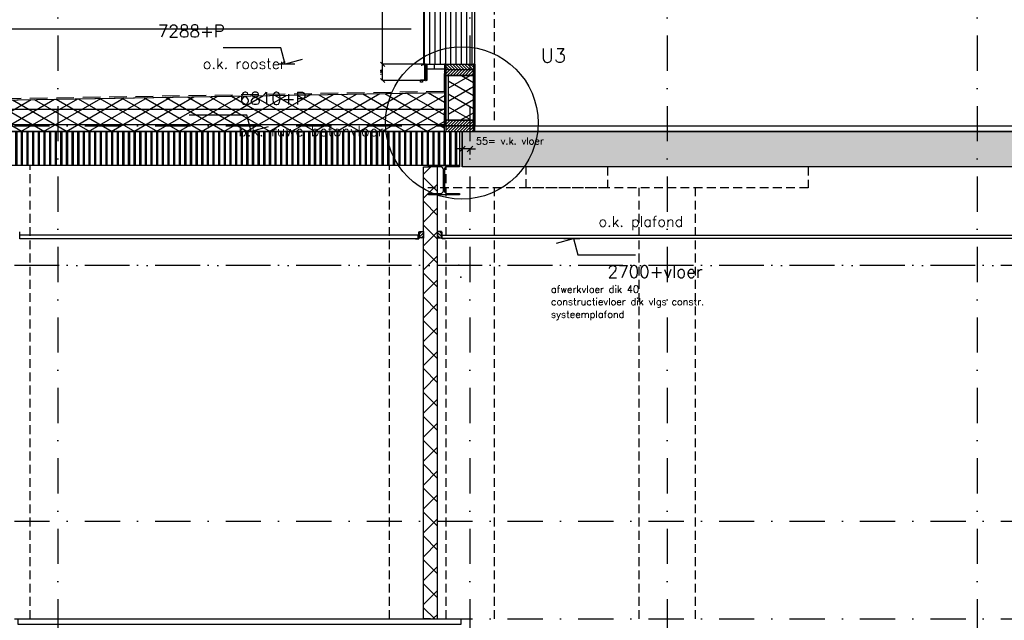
# Model space of a CAD drawing. Extents: x 0 to 317513, y 0 to 193913.
# Tile 5 of 105: x 164827 to 171814, y 95786 to 100050. Entities that reach past the tile are written whole.
import ezdxf

# ---------------------------------------------------------------- set-up
doc = ezdxf.new("R2010")
doc.units = 0
doc.header["$LTSCALE"] = 20
doc.header["$MEASUREMENT"] = 0
doc.header["$PDSIZE"] = -1
for name, pattern in [('DASHDOT', [25, 12.5, -6.25, 0, -6.25]), ('DD1', [2.66667, 1.66667, -0.5, 0, -0.5]), ('HIDDEN', [9.375, 6.25, -3.125]), ('HIDDEN2', [4.6875, 3.125, -1.5625])]:
    doc.linetypes.add(name, pattern=pattern)
doc.layers.get('0').update_dxf_attribs({"linetype": 'CONTINUOUS'})
doc.layers.get('DEFPOINTS').update_dxf_attribs({"linetype": 'CONTINUOUS'})
for name, color, linetype in [('_DETAILNUMMERS', 4, 'CONTINUOUS'), ('_DETAILNUMMERSTEKST', 4, 'CONTINUOUS'), ('A--A21--_F-23-', 9, 'CONTINUOUS'), ('A--A22--_F123-', 9, 'CONTINUOUS'), ('A--A23--_F--3-', 9, 'CONTINUOUS'), ('A--A25--_F--3-', 9, 'CONTINUOUS'), ('A--A28--_F--3-', 7, 'CONTINUOUS'), ('A--A42--_F--3-', 9, 'CONTINUOUS'), ('A--A42--_F-23-', 9, 'CONTINUOUS'), ('A--L13D3_VLOEREN', 3, 'CONTINUOUS'), ('A--L13DC4_VLOEREN', 4, 'HIDDEN'), ('A--L21--', 3, 'CONTINUOUS'), ('A--L21--_F-23-', 4, 'CONTINUOUS'), ('A--L21D1_BUITENWAND', 1, 'CONTINUOUS'), ('A--L21D2_BUITENWAND', 2, 'CONTINUOUS'), ('A--L22--', 3, 'CONTINUOUS'), ('A--L22--_F--3-', 7, 'CONTINUOUS'), ('A--L23--', 7, 'CONTINUOUS'), ('A--L23--_F--3-', 7, 'CONTINUOUS'), ('A--L25--', 7, 'CONTINUOUS'), ('A--L25--_F-23-', 7, 'CONTINUOUS'), ('A--L28--', 7, 'CONTINUOUS'), ('A--L28--_F--3-', 1, 'CONTINUOUS'), ('A--L28DC1_KONSTRUKTIES', 1, 'HIDDEN2'), ('A--L31--', 2, 'CONTINUOUS'), ('A--L35-D2-_PLAFONDS', 2, 'CONTINUOUS'), ('A--L35-D4-_PLAFONDS', 4, 'CONTINUOUS'), ('A--L42--', 7, 'CONTINUOUS'), ('A--L42--_F--3-', 7, 'CONTINUOUS'), ('A--L42--_F-23-', 7, 'CONTINUOUS'), ('A--M$1A-_F123-', 1, 'CONTINUOUS'), ('A--M01A1_MAATVOERING', 1, 'CONTINUOUS'), ('A--M01B1_HOOGTE_MAATV', 1, 'CONTINUOUS'), ('A--T$7A8-_STRAMIEN', 8, 'DASHDOT'), ('A--T01A-25_TEKST', 2, 'CONTINUOUS'), ('A--T01B2_HOOGTE_MAATV', 2, 'CONTINUOUS'), ('A--T01B3_HOOGTE_MAATV', 3, 'CONTINUOUS'), ('STRAMIEN', 8, 'DD1'), ('X--LR---_CP', 7, 'CONTINUOUS')]:
    doc.layers.add(name, color=color, linetype=linetype)
doc.styles.add('ALFA-0_25', font='ROMANS')
doc.styles.add('HIEMSTRA', font='romans.shx')
doc.styles.add('HOOGTEXT', font='ROMANS.shx', dxfattribs={"height": 2.5})
doc.styles.add('MAATLIJN', font='ROMANS')
doc.dimstyles.new('ALFA25', dxfattribs={"dimscale": 0.3, "dimtxt": 50, "dimasz": 100, "dimexe": 0, "dimexo": 0, "dimgap": 2, "dimtad": 1, "dimdec": 0, "dimzin": 0, "dimdsep": 46, "dimtxsty": 'MAATLIJN', "dimblk1": 'OBLIQUE', "dimblk2": 'OBLIQUE', "dimsah": 1, "dimcen": 0, "dimclrd": 1, "dimclre": 1, "dimclrt": 2, "dimadec": 0, "dimazin": 0, "dimtfac": 0.75, "dimtdec": 4, "dimtix": 1, "dimtmove": 2, "dimatfit": 3, "dimldrblk": 'OBLIQUE', "dimfxl": 0, "dimtvp": 1.5, "dimtolj": 1, "dimtzin": 0, "dimarcsym": 0})
doc.dimstyles.new('STANDARD$0', dxfattribs={"dimscale": 50, "dimtxt": 2.5, "dimasz": 2, "dimexe": 2, "dimexo": 0, "dimgap": 2, "dimtad": 1, "dimdec": 0, "dimzin": 0, "dimdsep": 46, "dimtxsty": 'ALFA-0_25', "dimblk1": 'OBLIQUE', "dimblk2": 'OBLIQUE', "dimsah": 1, "dimcen": -3, "dimdle": 2, "dimclrd": 1, "dimclre": 1, "dimclrt": 2, "dimadec": 0, "dimazin": 0, "dimtfac": 0.666667, "dimtofl": 0, "dimtmove": 2, "dimatfit": 3, "dimldrblk": 'OBLIQUE', "dimfxl": 0, "dimtvp": 0.833333, "dimtolj": 1, "dimtzin": 0, "dimarcsym": 0})

# ---------------------------------------------------------------- blocks, each defined once
blk = doc.blocks.new('*U909')
at = {"layer": 'A--L23--_F--3-', "color": 2, "linetype": 'Continuous'}
blk.add_lwpolyline([(0, 0), (0, -20), (-16034, -20), (-16034, 0)], dxfattribs=at)
blk = doc.blocks.new('Q020259-')
at = {"layer": 'A--A25--_F--3-'}
h = blk.add_hatch(dxfattribs=at)
h.set_pattern_fill('ALFALINE', color=256, scale=15, style=0, pattern_type=2)
h.set_pattern_definition([(45, (0, 0), (-10.6066, 10.6066), [])])
h.paths.add_polyline_path([(0, 0), (0, 46), (28, 46), (28, 0)])
at = {"layer": 'A--L25--_F-23-', "color": 2, "linetype": 'Continuous'}
blk.add_lwpolyline([(0, 0), (0, 46), (28, 46), (28, 0)], close=True, dxfattribs=at)
at = {"layer": 'X--LR---_CP'}
for p in [(0, 0), (0, 0), (28, 0)]:
    blk.add_point(p, dxfattribs=at)
blk = doc.blocks.new('_OBLIQUE')
at = {"color": 0, "linetype": 'ByBlock'}
blk.add_line((-0.5, -0.5), (0.5, 0.5), dxfattribs=at)
blk = doc.blocks.new('*D276')
at = {"color": 1, "linetype": 'ByBlock'}
for p, q in [((167967.4, 102662.9), (167927.4, 102662.9)), ((167967.4, 102665.8), (167967.4, 102622.9)), ((168022.3, 102662.9), (167967.4, 102662.9)), ((168022.3, 102665.8), (168022.3, 102622.9)), ((168022.3, 102662.9), (168062.3, 102662.9))]:
    blk.add_line(p, q, dxfattribs=at)
at = {"layer": 'DEFPOINTS', "color": 0, "linetype": 'ByBlock'}
for p in [(167967.4, 102665.8), (167967.4, 102662.9), (168022.3, 102665.8)]:
    blk.add_point(p, dxfattribs=at)
at = {"color": 1, "linetype": 'ByBlock', "xscale": 40, "yscale": 40, "zscale": 40}
blk.add_blockref('_OBLIQUE', (167967.4, 102662.9), dxfattribs=at)
at = {"color": 1, "linetype": 'ByBlock', "xscale": 40, "yscale": 40, "zscale": 40, "rotation": 180}
blk.add_blockref('_OBLIQUE', (168022.3, 102662.9), dxfattribs=at)
at = {"color": 2, "linetype": 'ByBlock', "insert": (168305.3, 102719.4), "char_height": 50, "attachment_point": 5, "style": 'ALFA-0_25'}
blk.add_mtext('\\A1;55= v.k. vloer', dxfattribs=at)
blk = doc.blocks.new('HOOGTEP')
at = {"layer": 'A--M01A1_MAATVOERING'}
for p, q in [((0, 0), (0.62, 2.33)), ((0.62, 2.33), (8.79, 2.33)), ((-2.41, 0.65), (0, 0))]:
    blk.add_line(p, q, dxfattribs=at)
at = {"layer": 'A--M01B1_HOOGTE_MAATV'}
blk.add_line((-1.38, 0), (0.91, 0), dxfattribs=at)
at = {"layer": 'A--T01B2_HOOGTE_MAATV', "style": 'HOOGTEXT', "flags": 4}
blk.add_attdef('TEKST', (1.84, -0.67), '', height=1.5, dxfattribs=at)
at = {"layer": 'A--T01B3_HOOGTE_MAATV', "style": 'HOOGTEXT', "flags": 4}
blk.add_attdef('HOOGTE', (1.67, 3.82), '', height=1.75, dxfattribs=at)
blk = doc.blocks.new('*U705')
at = {"layer": 'A--A22--_F123-', "linetype": 'Continuous'}
h = blk.add_hatch(dxfattribs=at)
h.set_pattern_fill('ALFAKRS', color=256, scale=120, style=0)
h.set_pattern_definition([(45, (-167742.16, -95795.9), (-84.852814, 84.852814), []), (135, (-167742.16, -95795.9), (-84.852814, -84.852814), [])])
h.paths.add_polyline_path([(0, 0), (-50, 0), (-50, 3210), (0, 3210), (50, 3210), (50, 0)])
at = {"layer": 'A--L22--_F--3-', "color": 3, "linetype": 'Continuous'}
for points in [[(0, 0), (-50, 0), (-50, 3210), (0, 3210)], [(0, 0), (50, 0), (50, 3210), (0, 3210)]]:
    blk.add_lwpolyline(points, dxfattribs=at)
blk = doc.blocks.new('*U704')
at = {"layer": 'A--A42--_F-23-', "linetype": 'Continuous'}
h = blk.add_hatch(dxfattribs=at)
h.set_pattern_fill('ALFALINE', color=256, scale=40, style=0)
h.set_pattern_definition([(45, (-167846.34, -99733.583), (-28.284271, 28.284271), [])])
h.paths.add_polyline_path([(0, 0), (5, 0), (5, -437.7), (0, -437.7), (-5, -437.7), (-5, 0)])
at = {"layer": 'A--L42--_F-23-', "color": 2, "linetype": 'Continuous'}
for points in [[(0, 0), (-5, 0), (-5, -437.7), (0, -437.7)], [(0, 0), (5, 0), (5, -437.7), (0, -437.7)]]:
    blk.add_lwpolyline(points, dxfattribs=at)
blk = doc.blocks.new('*U701')
at = {"layer": 'A--A42--_F-23-', "linetype": 'Continuous'}
h = blk.add_hatch(dxfattribs=at)
h.set_pattern_fill('ALFALINE', color=256, scale=40, style=0)
h.set_pattern_definition([(45, (-168052.34, -99733.583), (-28.284271, 28.284271), [])])
h.paths.add_polyline_path([(0, 0), (5, 0), (5, -437.7), (0, -437.7), (-5, -437.7), (-5, 0)])
at = {"layer": 'A--L42--_F-23-', "color": 2, "linetype": 'Continuous'}
for points in [[(0, 0), (-5, 0), (-5, -437.7), (0, -437.7)], [(0, 0), (5, 0), (5, -437.7), (0, -437.7)]]:
    blk.add_lwpolyline(points, dxfattribs=at)
blk = doc.blocks.new('NH40_196')
at = {"layer": 'A--A25--_F--3-'}
h = blk.add_hatch(dxfattribs=at)
h.set_pattern_fill('ALFALINE', color=256, scale=15, style=0, pattern_type=2)
h.set_pattern_definition([(45, (-6, 0), (-10.6066, 10.6066), [])])
h.paths.add_polyline_path([(0, 0), (0, 196), (40, 196), (40, 0)])
at = {"layer": 'A--L25--_F-23-', "color": 2, "linetype": 'Continuous'}
blk.add_lwpolyline([(0, 0), (0, 196), (40, 196), (40, 0)], close=True, dxfattribs=at)
at = {"layer": 'X--LR---_CP'}
for p in [(0, 0), (0, 0), (40, 0)]:
    blk.add_point(p, dxfattribs=at)
blk = doc.blocks.new('*D680')
at = {"layer": 'A--M$1A-_F123-', "color": 1, "lineweight": -2}
for p, q in [((167689.9, 99733.6), (167402.6, 99733.6)), ((167402.6, 99617.9), (167402.6, 99733.6)), ((167702.3, 99617.9), (167402.6, 99617.9))]:
    blk.add_line(p, q, dxfattribs=at)
at = {"layer": 'DEFPOINTS', "color": 0}
for p in [(167402.6, 99733.6), (167689.9, 99733.6), (167702.3, 99617.9)]:
    blk.add_point(p, dxfattribs=at)
at = {"layer": 'A--M$1A-_F123-', "color": 1, "lineweight": -2, "xscale": 30, "yscale": 30, "zscale": 30}
for p, rotation in [((167402.6, 99733.6), 90), ((167402.6, 99617.9), 270)]:
    blk.add_blockref('_OBLIQUE', p, dxfattribs=dict(at, rotation=rotation))
at = {"layer": 'A--M$1A-_F123-', "color": 2, "insert": (167394.5, 99675.8), "char_height": 15, "attachment_point": 5, "rotation": 90, "style": 'MAATLIJN'}
blk.add_mtext('\\A1;116', dxfattribs=at)
blk = doc.blocks.new('*D681')
at = {"layer": 'A--M$1A-_F123-', "color": 1, "lineweight": -2}
for p, q in [((167689.9, 101768.6), (167402.6, 101768.6)), ((167402.6, 99733.6), (167402.6, 101768.6)), ((167689.9, 99733.6), (167402.6, 99733.6))]:
    blk.add_line(p, q, dxfattribs=at)
at = {"layer": 'DEFPOINTS', "color": 0}
for p in [(167402.6, 101768.6), (167689.9, 101768.6), (167689.9, 99733.6)]:
    blk.add_point(p, dxfattribs=at)
at = {"layer": 'A--M$1A-_F123-', "color": 1, "lineweight": -2, "xscale": 30, "yscale": 30, "zscale": 30}
for p, rotation in [((167402.6, 101768.6), 90), ((167402.6, 99733.6), 270)]:
    blk.add_blockref('_OBLIQUE', p, dxfattribs=dict(at, rotation=rotation))
at = {"layer": 'A--M$1A-_F123-', "color": 2, "insert": (167394.5, 100751.1), "char_height": 15, "attachment_point": 5, "rotation": 90, "style": 'MAATLIJN'}
blk.add_mtext('\\A1;2035', dxfattribs=at)
blk = doc.blocks.new('*U699')
at = {"layer": 'A--A42--_F--3-', "linetype": 'Continuous'}
h = blk.add_hatch(dxfattribs=at)
h.set_pattern_fill('ALFALINE', color=256, scale=4, angle=405, style=0)
h.set_pattern_definition([(90, (0, 0), (-4, 1e-15), [])])
h.paths.add_polyline_path([(0, 0), (5, 0), (5, -115.8), (0, -115.8), (-5, -115.8), (-5, 0)])
at = {"layer": 'A--L42--_F--3-', "color": 3, "linetype": 'Continuous'}
for points in [[(0, 0), (-5, 0), (-5, -115.8), (0, -115.8)], [(0, 0), (5, 0), (5, -115.8), (0, -115.8)]]:
    blk.add_lwpolyline(points, dxfattribs=at)
blk = doc.blocks.new('*U698')
at = {"layer": 'A--L23--_F--3-', "color": 2, "linetype": 'Continuous'}
blk.add_lwpolyline([(0, 0), (0, 20), (16034, 20), (16034, 0)], dxfattribs=at)
blk = doc.blocks.new('Q020494-')
at = {"layer": 'A--L28--_F--3-', "color": 4, "linetype": 'Continuous'}
blk.add_lwpolyline([(110, -105), (-110, -105), (-110, -94), (-21.5, -94, 0.414214), (-3.5, -76), (-3.5, 76, 0.414214), (-21.5, 94), (-110, 94), (-110, 105), (110, 105), (110, 94), (21.5, 94, 0.414214), (3.5, 76), (3.5, -76, 0.414214), (21.5, -94), (110, -94)], format="xyb", close=True, dxfattribs=at)
at = {"layer": 'X--LR---_CP', "linetype": 'Continuous'}
for p in [(-3.5, 0), (0, 0), (3.5, 0)]:
    blk.add_point(p, dxfattribs=at)

msp = doc.modelspace()

# ---------------------------------------------------------------- hatches: boundary and pattern name
at = {"layer": 'A--A21--_F-23-'}
h = msp.add_hatch(dxfattribs=at)
h.set_pattern_fill('ALFAISO', color=256, scale=80, angle=270, style=0, pattern_type=2)
h.set_pattern_definition([(150, (234393.484, 202635.11), (-40, -69.28203), []), (210, (234393.484, 202635.11), (40, -69.28203), [])])
h.paths.add_polyline_path([(167949.3, 99653.6), (167867.3, 99653.6), (167867.3, 99335.9), (168047.3, 99335.9), (168047.3, 99653.6), (167949.3, 99653.6), (167973.5, 99653.6)])
h = msp.add_hatch(dxfattribs=at)
h.set_pattern_fill('ALFAISO', color=256, scale=80, angle=270, style=0)
h.set_pattern_definition([(330, (-40, 7e-15), (40, 69.282032), []), (30, (-40, 7e-15), (-40, 69.282032), [])])
h.paths.add_polyline_path([(145328, 99431.5), (146262.8, 99415.7), (146563, 99415.8), (153622.3, 99535.3), (160662.8, 99415.8), (160963, 99415.8), (167841.3, 99532.6), (167840, 99255.9), (145327.9, 99255.9)])
at = {"layer": 'A--A23--_F--3-'}
h = msp.add_hatch(dxfattribs=at)
h.set_pattern_fill('ANSI31', color=1, scale=300, angle=45, style=0)
h.paths.add_polyline_path([(167692.7, 99733.6), (168057.3, 99733.6), (168057.3, 101768.6), (167692.7, 101768.6)])
at = {"layer": 'A--A23--_F--3-', "linetype": 'Continuous'}
h = msp.add_hatch(dxfattribs=at)
h.set_pattern_fill('ALFAPLST', color=256, scale=40, angle=270, style=0)
h.set_pattern_definition([(270, (0, 0), (40, -7e-15), []), (270, (4, -7e-16), (40, -7e-15), []), (270, (8, -1e-15), (40, -7e-15), [])])
h.paths.add_polyline_path([(167947.3, 99015.9), (145228, 99015.9), (145228, 99255.9), (167947.3, 99255.9)])
at = {"layer": 'A--A23--_F--3-'}
h = msp.add_hatch(dxfattribs=at)
h.set_pattern_fill('ALFABET', color=256, scale=40, angle=1, style=0, pattern_type=2)
h.set_pattern_definition([(134, (397244.69, 3500), (172.64155, 166.718), []), (129, (397244.69, 3500), (-287.29845, -20.08986), [30, -330]), (184, (397244.7, 3500), (60.7431, 299.8624), [24, -264]), (78.5486, (397220.74, 3498.33), (-226.55556, 279.77237), [25.49608, -280.45684]), (132.8158, (397246.1, 3580), (-427.9869, -58.74715), [45, -495]), (82.3644, (397210.4, 3575.1), (-367.00786, 396.11265), [38.2441, -420.6852]), (187.8158, (397246.1, 3580), (-367.00755, 396.1129), [36, -396]), (158, (397205.74, 3560.7), (-241.53712, -156.85604), [30, -330]), (213, (397205.74, 3560.7), (-92.24906, 291.7144), [24, -264]), (107.5486, (397185.6, 3547.62), (-333.7863, 134.8581), [25.49608, -280.45684]), (141.5, (397244.69, 3500), (-2.53928, 133.22215), [0, -260.8, 0, -268, 0, -265]), (171.5, (397244.69, 3500), (-102.458415, 159.577135), [0, -152.8, 0, -254.8, 0, -101]), (211.5, (397333.87, 3498.44), (-213.653908, -5.29398), [0, -100, 0, -312, 0, -414]), (221.5, (397373.87, 3497.75), (-232.54011, 44.1071), [0, -130, 0, -207.2, 0, -294]), (221.5, (397373.87, 3497.75), (-232.54011, 44.1071), [0, -130, 0, -207.2, 0, -294])])
h.paths.add_polyline_path([(176022.3, 99005.9), (167967.3, 99005.9), (167967.3, 99255.9), (176022.3, 99255.9)])

# ---------------------------------------------------------------- linework, layer by layer
at = {"layer": '_DETAILNUMMERS'}
msp.add_circle((167964.6, 99317), 541.1, dxfattribs=at)
at = {"layer": 'A--A23--_F--3-'}
msp.add_line((163793.2, 99463.8), (167841.3, 99532.6), dxfattribs=at)
at = {"layer": 'A--A23--_F--3-', "color": 3}
msp.add_lwpolyline([(167692.7, 99733.6), (168057.3, 99733.6), (168057.3, 101768.6), (167692.7, 101768.6)], close=True, dxfattribs=at)
at = {"layer": 'A--A23--_F--3-'}
msp.add_lwpolyline([(167704.3, 99698.6), (167704.3, 99733.6), (168057.3, 99733.6)], dxfattribs=at)
at = {"layer": 'A--L13D3_VLOEREN'}
for p, q in [((145328, 99415.8), (167841.3, 99415.8)), ((145328, 99305.9), (167841.3, 99305.9))]:
    msp.add_line(p, q, dxfattribs=at)
msp.add_lwpolyline([(145328, 99431.5), (146262.8, 99415.7), (146563, 99415.8), (153622.3, 99535.3), (160662.8, 99415.8), (160963, 99415.8), (167841.3, 99532.6), (167840, 99255.9), (145327.9, 99255.9)], close=True, dxfattribs=at)
at = {"layer": 'A--L13DC4_VLOEREN'}
msp.add_lwpolyline([(145338, 99676), (145338, 99441.4), (146262.9, 99425.7), (146562.9, 99425.8), (153622.3, 99545.3), (160662.9, 99425.8), (160962.9, 99425.9), (167841.5, 99542.6), (167841.5, 99694)], dxfattribs=at)
at = {"layer": 'A--L21--'}
msp.add_lwpolyline([(167949.3, 99653.6), (167867.3, 99653.6), (167867.3, 99335.9), (168047.3, 99335.9), (168047.3, 99653.6), (167949.3, 99653.6), (167973.5, 99653.6)], close=True, dxfattribs=at)
at = {"layer": 'A--L21--_F-23-', "linetype": 'Continuous'}
msp.add_line((167967.3, 99255.9), (167967.3, 99005.9), dxfattribs=at)
for points in [[(167947.3, 99015.9), (145228, 99015.9), (145228, 99255.9), (167947.3, 99255.9)], [(176022.3, 99005.9), (167967.3, 99005.9), (167967.3, 99255.9), (176022.3, 99255.9)]]:
    msp.add_lwpolyline(points, close=True, dxfattribs=at)
at = {"layer": 'A--L21D1_BUITENWAND'}
msp.add_line((145382.3, 99985.9), (167604, 99985.9), dxfattribs=at)
at = {"layer": 'A--L21D2_BUITENWAND', "color": 4}
msp.add_lwpolyline([(167686.6, 99613.9), (167686.6, 99606.1), (167672.3, 99606.1), (167672.3, 99623.5), (167702.3, 99623.5), (167702.3, 99724.6, 0.414215), (167698.3, 99728.6), (167681.5, 99728.6, 0.410365), (167679.5, 99726.6), (167679.5, 99721.8)], format="xyb", dxfattribs=at)
at = {"layer": 'A--L23--', "color": 2}
msp.add_lwpolyline([(167957.3, 95755.9), (164816.4, 95755.9), (164816.4, 95795.9), (167957.3, 95795.9)], close=True, dxfattribs=at)
at = {"layer": 'A--L28DC1_KONSTRUKTIES'}
for p, q in [((168197.3, 99335.9), (168197.3, 102545.9)), ((164902.3, 95795.9), (164902.3, 99015.9)), ((167452.3, 95795.9), (167452.3, 99015.9)), ((167852.3, 95795.9), (167852.3, 99015.9)), ((168197.3, 95795.9), (168197.3, 98855.9)), ((169222.3, 95795.9), (169222.3, 98855.9)), ((169622.3, 95795.9), (169622.3, 98855.9))]:
    msp.add_line(p, q, dxfattribs=at)
for points in [[(168997.3, 99005.9), (168997.3, 98855.9), (167722.3, 98855.9)], [(170422.3, 99005.9), (170422.3, 98855.9), (168422.3, 98855.9), (168422.3, 99005.9)]]:
    msp.add_lwpolyline(points, dxfattribs=at)
at = {"layer": 'A--L31--'}
for p, q in [((167768.3, 99733.6), (167768.3, 99701.8)), ((167713.4, 99701.8), (167841.3, 99701.8))]:
    msp.add_line(p, q, dxfattribs=at)
at = {"layer": 'A--L35-D2-_PLAFONDS'}
msp.add_line((167651.5, 98521.1), (167651.5, 98496.1), dxfattribs=at)
for points in [[(167651.5, 98521.1), (164829.1, 98521.1)], [(164829.1, 98496.1), (167651.5, 98496.1)], [(167824.4, 98521.1), (173340.1, 98521.1)], [(173340.1, 98496.1), (167824.4, 98496.1)]]:
    msp.add_lwpolyline(points, dxfattribs=at)
at = {"layer": 'A--L35-D4-_PLAFONDS'}
for p, q in [((164829.1, 98493.9), (164829.1, 98543.9)), ((167659.9, 98493.9), (167659.9, 98543.9)), ((167824.4, 98493.9), (167824.4, 98543.9)), ((164854.1, 98493.9), (164829.1, 98493.9)), ((167634.9, 98493.9), (167659.9, 98493.9)), ((167849.4, 98493.9), (167824.4, 98493.9))]:
    msp.add_line(p, q, dxfattribs=at)
at = {"layer": 'A--T$7A8-_STRAMIEN', "color": 8}
msp.add_line((246123.5, 98304.4), (144211.7, 98304.4), dxfattribs=at)
at = {"layer": 'STRAMIEN', "linetype": 'DASHDOT'}
for p, q in [((165097.3, 109939.1), (165097.3, 90566.6)), ((168022.3, 109939.1), (168022.3, 90566.6)), ((169422.3, 109939.1), (169422.3, 90566.6)), ((171622.3, 109939.1), (171622.3, 90566.6)), ((139283.9, 99295.9), (241970.6, 99295.9)), ((139283.9, 98307.9), (241970.6, 98307.9)), ((139283.9, 96489.1), (241970.6, 96489.1)), ((139283.9, 95795.9), (241970.6, 95795.9))]:
    msp.add_line(p, q, dxfattribs=at)
at = {"layer": 'X--LR---_CP', "color": 1}
msp.add_point((167942.3, 98307.9), dxfattribs=at)
at = {"layer": 'X--LR---_CP'}
msp.add_point((167957.3, 98222.9), dxfattribs=at)

# ---------------------------------------------------------------- block references
ref = msp.add_blockref('HOOGTEP', (166711.5, 99733.9), dxfattribs=dict(xscale=-50, yscale=50, zscale=50))
ref.add_attrib('TEKST', 'o.k. rooster', (166126.7, 99700.3), dxfattribs={"layer": 'A--T01B2_HOOGTE_MAATV', "height": 75, "style": 'HOOGTEXT', "flags": 4})
ref.add_attrib('HOOGTE', '7288+P', (165807.1, 99924.8), dxfattribs={"layer": 'A--T01B3_HOOGTE_MAATV', "height": 87.5, "style": 'HOOGTEXT', "flags": 4})
ref = msp.add_blockref('HOOGTEP', (166470.3, 99255.9), dxfattribs=dict(xscale=-50, yscale=50, zscale=50))
ref.add_attrib('TEKST', 'b.k. ruwe betonvloer', (166378.3, 99222.3), dxfattribs={"layer": 'A--T01B2_HOOGTE_MAATV', "height": 75, "style": 'HOOGTEXT', "flags": 4})
ref.add_attrib('HOOGTE', '6810+P', (166386.6, 99446.9), dxfattribs={"layer": 'A--T01B3_HOOGTE_MAATV', "height": 87.5, "style": 'HOOGTEXT', "flags": 4})
ref = msp.add_blockref('HOOGTEP', (168757.5, 98496.1), dxfattribs=dict(xscale=-50, yscale=50, zscale=50, rotation=180))
ref.add_attrib('TEKST', 'o.k. plafond', (168934.7, 98580.1), dxfattribs={"layer": 'A--T01B2_HOOGTE_MAATV', "height": 75, "style": 'HOOGTEXT', "flags": 4})
ref.add_attrib('HOOGTE', '2700+vloer', (168998.4, 98217.6), dxfattribs={"layer": 'A--T01B3_HOOGTE_MAATV', "height": 87.5, "style": 'HOOGTEXT', "flags": 4})
at = {"layer": 'A--L22--'}
msp.add_blockref('*U705', (167742.2, 95795.9), dxfattribs=at)
at = {"layer": 'A--L23--'}
for name, p in [('*U698', (168056.6, 99275.9)), ('*U909', (184090.6, 99275.9))]:
    msp.add_blockref(name, p, dxfattribs=at)
at = {"layer": 'A--L25--', "rotation": 270}
msp.add_blockref('NH40_196', (167851.3, 99733.6), dxfattribs=at)
at = {"layer": 'A--L25--', "xscale": -1, "rotation": 270}
for p in [(167851.3, 99653.6), (167851.3, 99295.9), (167851.3, 99255.9)]:
    msp.add_blockref('NH40_196', p, dxfattribs=at)
at = {"layer": 'A--L25--'}
msp.add_blockref('Q020259-', (167664.2, 98500.9), dxfattribs=at)
msp.add_blockref('Q020259-', (167664.2, 98500.9), dxfattribs=at)
at = {"layer": 'A--L25--', "xscale": -1}
msp.add_blockref('Q020259-', (167820.2, 98500.9), dxfattribs=at)
msp.add_blockref('Q020259-', (167820.2, 98500.9), dxfattribs=at)
at = {"layer": 'A--L28--'}
msp.add_blockref('Q020494-', (167837.3, 98910.9), dxfattribs=at)
at = {"layer": 'A--L42--'}
for name, p in [('*U699', (167712.3, 99733.6)), ('*U704', (167846.3, 99733.6)), ('*U701', (168052.3, 99733.6))]:
    msp.add_blockref(name, p, dxfattribs=at)

# ---------------------------------------------------------------- texts
at = {"layer": '_DETAILNUMMERSTEKST', "style": 'HIEMSTRA'}
msp.add_text('U3', height=100, dxfattribs=at).set_placement((168524.7, 99746.3))
at = {"layer": 'A--T01A-25_TEKST', "style": 'HIEMSTRA'}
for s, p in [('afwerkvloer dik 40', (168597.9, 98111.7)), ('constructievloer dik vlgs constr.', (168597.9, 98022.5)), ('systeemplafond', (168597.9, 97933.3))]:
    msp.add_text(s, height=50, dxfattribs=at).set_placement(p)

# ---------------------------------------------------------------- dimensions: what is measured, and where the dimension line sits
at = {"layer": 'A--M$1A-_F123-'}
for base, p1, p2, picture, middle in [((167402.6, 101768.6), (167689.9, 99733.6), (167689.9, 101768.6), '*D681', (167394.5, 100751.1)), ((167402.6, 99733.6), (167702.3, 99617.9), (167689.9, 99733.6), '*D680', (167394.5, 99675.8))]:
    dim = msp.add_linear_dim(base=base, p1=p1, p2=p2, angle=90, dimstyle='ALFA25', dxfattribs=at)
    dim.commit()
    dim.dimension.update_dxf_attribs({"geometry": picture, "text_midpoint": middle})
dim = msp.add_linear_dim(base=(167967.4, 99132.5), p1=(168022.3, 99135.4), p2=(167967.4, 99135.4), text='<>= v.k. vloer', dimstyle='STANDARD$0', override={"dimscale": 20, "dimclrt": 2, "dimtix": 0, "dimtofl": 0}, dxfattribs=at)
dim.commit()
dim.dimension.update_dxf_attribs({"geometry": '*D276', "text_midpoint": (168305.3, 99188.9), "dimtype": 160, "insert": (0, -3530.4)})

doc.saveas('drawing.dxf')
